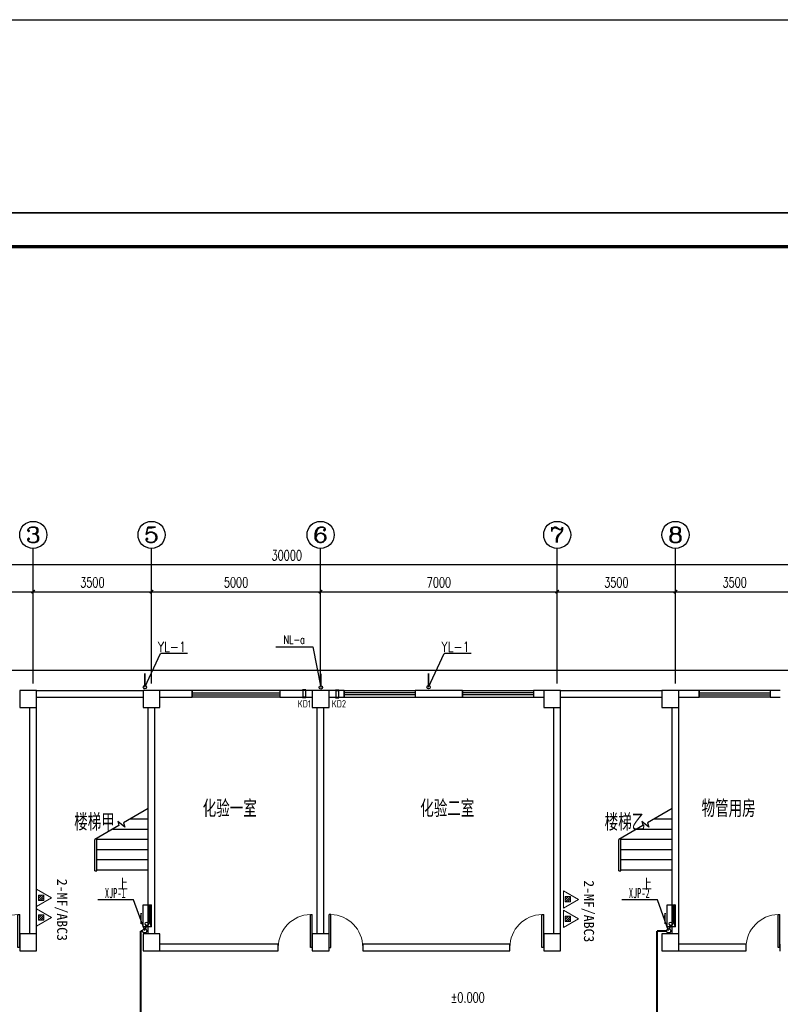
# Model space of a CAD drawing. Extents: x 687841 to 771941, y 252015 to 732780.
# Tile 55 of 98: x 718899 to 741399, y 548440 to 577558. Entities that reach past the tile are written whole.
import ezdxf
from ezdxf.enums import TextEntityAlignment as Align

# ---------------------------------------------------------------- set-up
doc = ezdxf.new("R2010")
doc.units = 0
doc.header["$LTSCALE"] = 1000
doc.header["$MEASUREMENT"] = 0
doc.layers.get('0').update_dxf_attribs({"linetype": 'CONTINUOUS'})
doc.layers.get('Defpoints').update_dxf_attribs({"linetype": 'CONTINUOUS'})
for name, color, linetype in [('1裙房给排水', 52, 'CONTINUOUS'), ('AXIS', 3, 'CONTINUOUS'), ('AXIS_TEXT', 7, 'CONTINUOUS'), ('BZ', 40, 'CONTINUOUS'), ('COLUMN', 9, 'CONTINUOUS'), ('DIM_SYMB', 3, 'CONTINUOUS'), ('DIM_雨水', 3, 'CONTINUOUS'), ('LATRINE', 6, 'CONTINUOUS'), ('Mb-text', 7, 'CONTINUOUS'), ('PIPE-污废水管', 40, 'CONTINUOUS'), ('PIPE-雨水', 4, 'TG_Y'), ('PUB_TEXT', 7, 'CONTINUOUS'), ('PUB_TITLE', 4, 'CONTINUOUS'), ('STAIR', 3, 'CONTINUOUS'), ('WALL', 2, 'CONTINUOUS'), ('WINDOW', 4, 'CONTINUOUS'), ('WS', 6, 'CONTINUOUS'), ('建筑轮廓', 2, 'CONTINUOUS'), ('水管', 6, 'CONTINUOUS'), ('消防管道及消火栓', 1, 'CONTINUOUS'), ('空调管', 8, 'CONTINUOUS'), ('给水排水', 7, 'CONTINUOUS')]:
    doc.layers.add(name, color=color, linetype=linetype)
doc.layers.add('EQUIP_消防', color=150, linetype='CONTINUOUS', lineweight=13)
doc.styles.add('_HZTXT', font='txt.shx', dxfattribs={"width": 0.8, "bigfont": 'HZTXT.shx'})
doc.styles.add('_TCH_AXIS', font='COMPLEX', dxfattribs={"bigfont": 'GBCBIG'})
doc.styles.add('_TCH_DIM', font='SIMPLEX', dxfattribs={"bigfont": 'GBCBIG'})
doc.styles.add('_TCH_DIM_T3', font='SIMPLEX', dxfattribs={"width": 0.705882, "bigfont": 'GBCBIG'})
doc.styles.add('_TWT_PIPEDN', font='SIMPLEX', dxfattribs={"width": 0.8, "height": 3.5, "bigfont": 'HZTXT'})
doc.styles.add('COMPLEX', font='COMPLEX')
doc.styles.add('H_HZTXT', font='syszb.shx', dxfattribs={"width": 0.85, "bigfont": 'hztxt.shx'})
doc.styles.add('ROMANS', font='romans', dxfattribs={"width": 0.7})
doc.styles.add('TG_LINETYPE', font='ROMAND', dxfattribs={"height": 2.5, "bigfont": 'HZTXT'})
doc.styles.add('YYS-ST', font='txt', dxfattribs={"width": 0.6})
doc.styles.add('宋体', font='txt', dxfattribs={"width": 0.8})
doc.linetypes.add('TG_Y', pattern='A,2,-0.3,["Y",TG_LINETYPE,S=0.1,R=0,X=-0.23,Y=-0.15],0', length=2.3)
doc.dimstyles.new('_TCH_ARCH&&100', dxfattribs={"dimtxt": 297.5, "dimasz": 100, "dimexe": 250, "dimexo": 300, "dimgap": 126.25, "dimtad": 1, "dimdec": 0, "dimzin": 0, "dimdsep": 46, "dimtxsty": '_TCH_DIM_T3', "dimblk": 'ARCHTICK', "dimcen": 0.09, "dimclrt": 7, "dimazin": 2, "dimtfac": 1, "dimtdec": 0, "dimtix": 1, "dimtmove": 2, "dimatfit": 3, "dimldrblk": 'ARCHTICK', "dimfxl": 1, "dimtolj": 1, "dimtzin": 0, "dimarcsym": 0})

# ---------------------------------------------------------------- blocks, each defined once
blk = doc.blocks.new('D')
at = {"layer": '空调管'}
for p, q in [((1550605, -70989), (1550615, -71004)), ((1550705, -70989), (1550605, -70989)), ((1550615, -71204), (1550615, -71004)), ((1550695, -71004), (1550615, -71004)), ((1550705, -70989), (1550695, -71004)), ((1550695, -71204), (1550695, -71004)), ((1550605, -71219), (1550615, -71204)), ((1550705, -71219), (1550605, -71219)), ((1550695, -71204), (1550615, -71204)), ((1550705, -71219), (1550695, -71204))]:
    blk.add_line(p, q, dxfattribs=at)
blk = doc.blocks.new('SFHDGH')
at = {"layer": '建筑轮廓', "xscale": -1, "rotation": 180}
for p in [(-1512341, -64597), (-1517614, -81797), (-1504464, -81797)]:
    blk.add_blockref('D', p, dxfattribs=at)
at = {"layer": '建筑轮廓'}
for p, rotation in [((1589944, -64597), 179.9999999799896), ((93905, 1546922), 269.9999999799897)]:
    blk.add_blockref('D', p, dxfattribs=dict(at, rotation=rotation))
at = {"layer": 'Mb-text', "style": 'H_HZTXT', "width": 0.85}
for s, rotation, p in [('KD1', 360, (38125, 6104)), ('KD2', 0, (39132, 6104)), ('KD2', 0, (22978, -3857)), ('KD2', 0, (32962, -10371)), ('KD1', 0, (46112, -10371))]:
    blk.add_text(s, height=216, rotation=rotation, dxfattribs=at).set_placement(p)
blk = doc.blocks.new('_ArchTick')
at = {"color": 0, "linetype": 'ByBlock', "const_width": 0.4}
blk.add_lwpolyline([(-0.5, -0.5), (0.5, 0.5)], dxfattribs=at)
blk = doc.blocks.new('*D177')
at = {"layer": 'AXIS', "color": 0, "lineweight": -2}
for p, q in [((715299, 559752), (715299, 560893)), ((719299, 559752), (719299, 560893)), ((715299, 560643), (719299, 560643))]:
    blk.add_line(p, q, dxfattribs=at)
at = {"layer": 'Defpoints', "color": 0}
for p in [(719299, 560643), (715299, 559452), (719299, 559452)]:
    blk.add_point(p, dxfattribs=at)
at = {"layer": 'AXIS', "color": 0, "lineweight": -2, "xscale": 100, "yscale": 100, "zscale": 100, "rotation": 180}
blk.add_blockref('_ArchTick', (715299, 560643), dxfattribs=at)
at = {"layer": 'AXIS', "color": 0, "lineweight": -2, "xscale": 100, "yscale": 100, "zscale": 100}
blk.add_blockref('_ArchTick', (719299, 560643), dxfattribs=at)
at = {"layer": 'AXIS', "color": 7, "insert": (717299, 560918), "char_height": 297.5, "attachment_point": 5, "style": '_TCH_DIM_T3'}
blk.add_mtext('\\A1;4000', dxfattribs=at)
blk = doc.blocks.new('*D178')
at = {"layer": 'AXIS', "color": 0, "lineweight": -2}
for p, q in [((719299, 559752), (719299, 560893)), ((722799, 559752), (722799, 560893)), ((719299, 560643), (722799, 560643))]:
    blk.add_line(p, q, dxfattribs=at)
at = {"layer": 'Defpoints', "color": 0}
for p in [(722799, 560643), (719299, 559452), (722799, 559452)]:
    blk.add_point(p, dxfattribs=at)
at = {"layer": 'AXIS', "color": 0, "lineweight": -2, "xscale": 100, "yscale": 100, "zscale": 100, "rotation": 180}
blk.add_blockref('_ArchTick', (719299, 560643), dxfattribs=at)
at = {"layer": 'AXIS', "color": 0, "lineweight": -2, "xscale": 100, "yscale": 100, "zscale": 100}
blk.add_blockref('_ArchTick', (722799, 560643), dxfattribs=at)
at = {"layer": 'AXIS', "color": 7, "insert": (721049, 560918), "char_height": 297.5, "attachment_point": 5, "style": '_TCH_DIM_T3'}
blk.add_mtext('\\A1;3500', dxfattribs=at)
blk = doc.blocks.new('*D179')
at = {"layer": 'AXIS', "color": 0, "lineweight": -2}
for p, q in [((722799, 559752), (722799, 560893)), ((727799, 559752), (727799, 560893)), ((722799, 560643), (727799, 560643))]:
    blk.add_line(p, q, dxfattribs=at)
at = {"layer": 'Defpoints', "color": 0}
for p in [(727799, 560643), (722799, 559452), (727799, 559452)]:
    blk.add_point(p, dxfattribs=at)
at = {"layer": 'AXIS', "color": 0, "lineweight": -2, "xscale": 100, "yscale": 100, "zscale": 100, "rotation": 180}
blk.add_blockref('_ArchTick', (722799, 560643), dxfattribs=at)
at = {"layer": 'AXIS', "color": 0, "lineweight": -2, "xscale": 100, "yscale": 100, "zscale": 100}
blk.add_blockref('_ArchTick', (727799, 560643), dxfattribs=at)
at = {"layer": 'AXIS', "color": 7, "insert": (725299, 560918), "char_height": 297.5, "attachment_point": 5, "style": '_TCH_DIM_T3'}
blk.add_mtext('\\A1;5000', dxfattribs=at)
blk = doc.blocks.new('*D180')
at = {"layer": 'AXIS', "color": 0, "lineweight": -2}
for p, q in [((727799, 559752), (727799, 560893)), ((734799, 559752), (734799, 560893)), ((727799, 560643), (734799, 560643))]:
    blk.add_line(p, q, dxfattribs=at)
at = {"layer": 'Defpoints', "color": 0}
for p in [(734799, 560643), (727799, 559452), (734799, 559452)]:
    blk.add_point(p, dxfattribs=at)
at = {"layer": 'AXIS', "color": 0, "lineweight": -2, "xscale": 100, "yscale": 100, "zscale": 100, "rotation": 180}
blk.add_blockref('_ArchTick', (727799, 560643), dxfattribs=at)
at = {"layer": 'AXIS', "color": 0, "lineweight": -2, "xscale": 100, "yscale": 100, "zscale": 100}
blk.add_blockref('_ArchTick', (734799, 560643), dxfattribs=at)
at = {"layer": 'AXIS', "color": 7, "insert": (731299, 560918), "char_height": 297.5, "attachment_point": 5, "style": '_TCH_DIM_T3'}
blk.add_mtext('\\A1;7000', dxfattribs=at)
blk = doc.blocks.new('*D181')
at = {"layer": 'AXIS', "color": 0, "lineweight": -2}
for p, q in [((734799, 559752), (734799, 560893)), ((738299, 559752), (738299, 560893)), ((734799, 560643), (738299, 560643))]:
    blk.add_line(p, q, dxfattribs=at)
at = {"layer": 'Defpoints', "color": 0}
for p in [(738299, 560643), (734799, 559452), (738299, 559452)]:
    blk.add_point(p, dxfattribs=at)
at = {"layer": 'AXIS', "color": 0, "lineweight": -2, "xscale": 100, "yscale": 100, "zscale": 100, "rotation": 180}
blk.add_blockref('_ArchTick', (734799, 560643), dxfattribs=at)
at = {"layer": 'AXIS', "color": 0, "lineweight": -2, "xscale": 100, "yscale": 100, "zscale": 100}
blk.add_blockref('_ArchTick', (738299, 560643), dxfattribs=at)
at = {"layer": 'AXIS', "color": 7, "insert": (736549, 560918), "char_height": 297.5, "attachment_point": 5, "style": '_TCH_DIM_T3'}
blk.add_mtext('\\A1;3500', dxfattribs=at)
blk = doc.blocks.new('*D182')
at = {"layer": 'AXIS', "color": 0, "lineweight": -2}
for p, q in [((738299, 559752), (738299, 560893)), ((741799, 559752), (741799, 560893)), ((738299, 560643), (741799, 560643))]:
    blk.add_line(p, q, dxfattribs=at)
at = {"layer": 'Defpoints', "color": 0}
for p in [(741799, 560643), (738299, 559452), (741799, 559452)]:
    blk.add_point(p, dxfattribs=at)
at = {"layer": 'AXIS', "color": 0, "lineweight": -2, "xscale": 100, "yscale": 100, "zscale": 100, "rotation": 180}
blk.add_blockref('_ArchTick', (738299, 560643), dxfattribs=at)
at = {"layer": 'AXIS', "color": 0, "lineweight": -2, "xscale": 100, "yscale": 100, "zscale": 100}
blk.add_blockref('_ArchTick', (741799, 560643), dxfattribs=at)
at = {"layer": 'AXIS', "color": 7, "insert": (740049, 560918), "char_height": 297.5, "attachment_point": 5, "style": '_TCH_DIM_T3'}
blk.add_mtext('\\A1;3500', dxfattribs=at)
blk = doc.blocks.new('*D183')
at = {"layer": 'AXIS', "color": 0, "lineweight": -2}
for p, q in [((711799, 559752), (711799, 561693)), ((741799, 559752), (741799, 561693)), ((711799, 561443), (741799, 561443))]:
    blk.add_line(p, q, dxfattribs=at)
at = {"layer": 'Defpoints', "color": 0}
for p in [(741799, 561443), (711799, 559452), (741799, 559452)]:
    blk.add_point(p, dxfattribs=at)
at = {"layer": 'AXIS', "color": 0, "lineweight": -2, "xscale": 100, "yscale": 100, "zscale": 100, "rotation": 180}
blk.add_blockref('_ArchTick', (711799, 561443), dxfattribs=at)
at = {"layer": 'AXIS', "color": 0, "lineweight": -2, "xscale": 100, "yscale": 100, "zscale": 100}
blk.add_blockref('_ArchTick', (741799, 561443), dxfattribs=at)
at = {"layer": 'AXIS', "color": 7, "insert": (726799, 561718), "char_height": 297.5, "attachment_point": 5, "style": '_TCH_DIM_T3'}
blk.add_mtext('\\A1;30000', dxfattribs=at)
blk = doc.blocks.new('$DorLib2D$00000001')
for p, q in [((0.45, 0.975), (0.5, 0.975)), ((0.45, 0), (0.45, 0.975)), ((0.5, 0), (0.5, 0.975)), ((0.5, 0), (0.45, 0))]:
    blk.add_line(p, q)
at = {"lineweight": 13}
blk.add_arc((0.475, 0), 0.975, 91.4693, 180, dxfattribs=at)
blk = doc.blocks.new('_FZHK')
blk.add_lwpolyline([(-0.5, -0.5), (0.5, -0.5), (0.5, 0.5), (-0.5, 0.5)], close=True)
blk = doc.blocks.new('$TCHSYS$WIN2D')
for p, q in [((-0.5, 0.5), (0.5, 0.5)), ((-0.5, 0.5), (-0.5, -0.5)), ((0.5, 0.5), (0.5, -0.5)), ((0.5, 0.167), (-0.5, 0.167)), ((0.5, -0.167), (-0.5, -0.167)), ((-0.5, -0.5), (0.5, -0.5))]:
    blk.add_line(p, q)
blk = doc.blocks.new('_AXISO')
blk.add_circle((0, 0), 0.5)
at = {"layer": 'AXIS_TEXT', "style": 'COMPLEX', "width": 1.041667}
blk.add_attdef('A', text='', height=0.56, dxfattribs=at).set_placement((-0.25, -0.28), (0.25, -0.28), align=Align.FIT)
blk = doc.blocks.new('A$C474C2838')
at = {"layer": '1裙房给排水'}
for p, q in [((0, 0), (0, 316)), ((0, 316), (31, 185)), ((31, 185), (0, 185))]:
    blk.add_line(p, q, dxfattribs=at)
blk = doc.blocks.new('A$C6F7A4671')
at = {"layer": '1裙房给排水'}
h = blk.add_hatch(dxfattribs=at)
h.set_pattern_fill('ANSI31', color=256, style=0)
h.set_pattern_definition([(45, (-468663.2591, 249618.2834), (-1.122532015, 1.122532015), [])])
h.paths.add_polyline_path([(650, 0), (650, 85), (229, 85), (0, 0)])
for p, q in [((0, 243), (650, 243)), ((0, 0), (0, 243))]:
    blk.add_line(p, q, dxfattribs=at)
at = {"layer": 'BZ'}
for p, q in [((0, 0), (229, 85)), ((229, 85), (650, 85)), ((650, 243), (650, 0)), ((0, 0), (650, 0))]:
    blk.add_line(p, q, dxfattribs=at)
at = {"layer": '1裙房给排水', "xscale": -1, "rotation": 270}
blk.add_blockref('A$C474C2838', (85, 302, 103171), dxfattribs=at)
blk = doc.blocks.new('wrtgtg')
at = {"layer": 'PUB_TITLE'}
blk.add_line((-75296, 53559), (8804, 53559), dxfattribs=at)
blk.add_lwpolyline([(-75296, -5841), (8804, -5841), (8804, 53559), (-75296, 53559)], close=True, dxfattribs=at)
at = {"layer": 'PUB_TITLE', "const_width": 100}
blk.add_lwpolyline([(-72796, -4841), (7804, -4841), (7804, 52559), (-72796, 52559)], close=True, dxfattribs=at)

msp = doc.modelspace()

# ---------------------------------------------------------------- hatches: boundary and pattern name
at = {"layer": 'EQUIP_消防'}
h = msp.add_hatch(dxfattribs=at)
h.set_pattern_fill('ANSI31', color=256, scale=349.056, angle=-90, style=0)
h.set_pattern_definition([(45, (732157.006, 553840.33), (30.85248, -30.85248), [])])
h.paths.add_polyline_path([(719609.4, 551664.9), (719609.4, 551510.7), (719455.2, 551510.7), (719455.2, 551664.9)])
h = msp.add_hatch(dxfattribs=at)
h.set_pattern_fill('ANSI31', color=256, scale=349.056, angle=-90, style=0)
h.set_pattern_definition([(45, (747739.78, 553798.946), (30.85248, -30.85248), [])])
h.paths.add_polyline_path([(735192.2, 551623.6), (735192.2, 551469.3), (735038, 551469.3), (735038, 551623.6)])
h = msp.add_hatch(dxfattribs=at)
h.set_pattern_fill('ANSI31', color=256, scale=349.056, angle=-90, style=0)
h.set_pattern_definition([(45, (732157.006, 553260.443), (30.85248, -30.85248), [])])
h.paths.add_polyline_path([(719609.4, 551085.1), (719609.4, 550930.8), (719455.2, 550930.8), (719455.2, 551085.1)])
h = msp.add_hatch(dxfattribs=at)
h.set_pattern_fill('ANSI31', color=256, scale=349.056, angle=-90, style=0)
h.set_pattern_definition([(45, (747739.78, 553219.06), (30.85248, -30.85248), [])])
h.paths.add_polyline_path([(735192.2, 551043.7), (735192.2, 550889.5), (735038, 550889.5), (735038, 551043.7)])

# ---------------------------------------------------------------- linework, layer by layer
at = {"layer": '1裙房给排水'}
for centre in [(722659.7, 550823.2), (738159.7, 550823.2)]:
    msp.add_circle(centre, 50, dxfattribs=at)
at = {"layer": 'AXIS'}
for p, q in [((719298.6, 557922.9), (719298.6, 561922.9)), ((722798.6, 557922.9), (722798.6, 561922.9)), ((727798.6, 557922.9), (727798.6, 561922.9)), ((734798.6, 557922.9), (734798.6, 561922.9)), ((738298.6, 557922.9), (738298.6, 561922.9))]:
    msp.add_line(p, q, dxfattribs=at)
at = {"layer": 'DIM_SYMB'}
for points in [[(721911.1, 552271.8, 0, 0, 0), (721911.1, 553321.8, 80, 0, 0), (721911.1, 553621.8, 0, 0, 0)], [(737411.1, 552271.8, 0, 0, 0), (737411.1, 553321.8, 80, 0, 0), (737411.1, 553621.8, 0, 0, 0)]]:
    msp.add_lwpolyline(points, format="xyseb", dxfattribs=at)
at = {"layer": 'DIM_雨水', "color": 6}
for p, q in [((722603.4, 557818.8), (723062.2, 558817.4)), ((723862.2, 558817.4), (723062.2, 558817.4)), ((723862.2, 558817.4), (723062.2, 558817.4)), ((730993.4, 557818.8), (731452.1, 558817.4)), ((732252.1, 558817.4), (731452.1, 558817.4)), ((732252.1, 558817.4), (731452.1, 558817.4))]:
    msp.add_line(p, q, dxfattribs=at)
at = {"layer": 'EQUIP_消防'}
for points in [[(719843.4, 551585.2), (719398.6, 551328.4), (719398.6, 551842.1)], [(735426.2, 551543.8), (734981.4, 551287), (734981.4, 551800.7)], [(719609.4, 551510.7), (719609.4, 551664.9), (719455.2, 551664.9), (719455.2, 551510.7)], [(735192.2, 551469.3), (735192.2, 551623.6), (735038, 551623.6), (735038, 551469.3)], [(719843.4, 551005.3), (719398.6, 550748.5), (719398.6, 551262.2)], [(735426.2, 550963.9), (734981.4, 550707.1), (734981.4, 551220.8)], [(719609.4, 550930.8), (719609.4, 551085.1), (719455.2, 551085.1), (719455.2, 550930.8)], [(735192.2, 550889.5), (735192.2, 551043.7), (735038, 551043.7), (735038, 550889.5)]]:
    msp.add_lwpolyline(points, close=True, dxfattribs=at)
at = {"layer": 'LATRINE'}
msp.add_lwpolyline([(711098.6, 550121.8), (711098.6, 558321.8), (742498.6, 558321.8), (742498.6, 550421.8)], dxfattribs=at)
at = {"layer": 'PIPE-雨水', "linetype": 'TG_Y', "const_width": 50}
for points in [[(722603.4, 557868.8), (722603.4, 558230.4)], [(727806, 557860), (727806, 558221.6)], [(730993.4, 557868.8), (730993.4, 558230.4)]]:
    msp.add_lwpolyline(points, dxfattribs=at)
at = {"layer": 'STAIR'}
for p, q in [((722698.6, 554226.5), (721971.6, 553806.7)), ((722690.5, 554221.8), (722698.6, 554221.8)), ((722698.6, 552421.8), (722698.6, 554226.5)), ((738198.6, 554226.5), (737471.6, 553806.7)), ((738190.5, 554221.8), (738198.6, 554221.8)), ((738198.6, 552421.8), (738198.6, 554226.5)), ((722006.5, 553676.3), (721800.5, 553849.2)), ((721800.5, 553849.2), (721833.3, 553726.9)), ((722170.9, 553921.8), (722698.6, 553921.8)), ((737506.5, 553676.3), (737300.5, 553849.2)), ((737300.5, 553849.2), (737333.3, 553726.9)), ((737670.9, 553921.8), (738198.6, 553921.8)), ((721833.3, 553726.9), (721123.6, 553317.1)), ((721651.3, 553621.8), (722698.6, 553621.8)), ((721971.6, 553806.7), (722006.5, 553676.3)), ((737333.3, 553726.9), (736623.6, 553317.1)), ((737151.3, 553621.8), (738198.6, 553621.8)), ((737471.6, 553806.7), (737506.5, 553676.3)), ((721123.6, 552421.8), (721123.6, 553317.1)), ((721123.6, 552391.8), (721123.6, 553317.1)), ((721183.6, 552391.8), (721183.6, 553351.8)), ((721183.6, 553321.8), (722698.6, 553321.8)), ((736623.6, 552421.8), (736623.6, 553317.1)), ((736623.6, 552391.8), (736623.6, 553317.1)), ((736683.6, 552391.8), (736683.6, 553351.8)), ((736683.6, 553321.8), (738198.6, 553321.8)), ((721183.6, 553021.8), (722698.6, 553021.8)), ((736683.6, 553021.8), (738198.6, 553021.8)), ((721183.6, 552721.8), (722698.6, 552721.8)), ((736683.6, 552721.8), (738198.6, 552721.8)), ((721123.6, 552391.8), (721183.6, 552391.8)), ((721183.6, 552421.8), (722698.6, 552421.8)), ((736623.6, 552391.8), (736683.6, 552391.8)), ((736683.6, 552421.8), (738198.6, 552421.8))]:
    msp.add_line(p, q, dxfattribs=at)
at = {"layer": 'WALL'}
for p, q in [((719398.6, 557721.8), (722548.6, 557721.8)), ((723998.6, 557721.8), (723048.6, 557721.8)), ((723998.6, 557521.8), (723998.6, 557721.8)), ((727548.6, 557721.8), (726598.6, 557721.8)), ((726598.6, 557721.8), (726598.6, 557521.8)), ((728498.6, 557721.8), (728048.6, 557721.8)), ((728498.6, 557521.8), (728498.6, 557721.8)), ((731998.6, 557721.8), (730598.6, 557721.8)), ((730598.6, 557721.8), (730598.6, 557521.8)), ((731998.6, 557521.8), (731998.6, 557721.8)), ((734398.6, 557721.8), (734098.6, 557721.8)), ((734098.6, 557721.8), (734098.6, 557521.8)), ((734898.6, 557721.8), (737898.6, 557721.8)), ((738998.6, 557721.8), (738398.6, 557721.8)), ((738998.6, 557521.8), (738998.6, 557721.8)), ((741398.6, 557721.8), (741098.6, 557721.8)), ((741098.6, 557721.8), (741098.6, 557521.8)), ((719398.6, 557521.8), (722548.6, 557521.8)), ((723048.6, 557521.8), (723998.6, 557521.8)), ((726598.6, 557521.8), (727548.6, 557521.8)), ((728048.6, 557521.8), (728498.6, 557521.8)), ((730598.6, 557521.8), (731998.6, 557521.8)), ((734098.6, 557521.8), (734398.6, 557521.8)), ((734898.6, 557521.8), (737898.6, 557521.8)), ((738398.6, 557521.8), (738998.6, 557521.8)), ((741098.6, 557521.8), (741398.6, 557521.8)), ((719198.6, 550521.8), (719198.6, 557221.8)), ((719398.6, 550521.8), (719398.6, 557221.8)), ((722698.6, 550521.8), (722698.6, 557221.8)), ((722898.6, 550521.8), (722898.6, 557221.8)), ((727698.6, 550521.8), (727698.6, 557221.8)), ((727898.6, 550521.8), (727898.6, 557221.8)), ((734698.6, 550521.8), (734698.6, 557221.8)), ((734898.6, 550521.8), (734898.6, 557221.8)), ((738198.6, 550521.8), (738198.6, 557221.8)), ((738398.6, 550521.8), (738398.6, 557221.8)), ((726548.6, 550221.8), (723048.6, 550221.8)), ((726548.6, 550021.8), (726548.6, 550221.8)), ((733398.6, 550221.8), (729048.6, 550221.8)), ((729048.6, 550221.8), (729048.6, 550021.8)), ((733398.6, 550021.8), (733398.6, 550221.8)), ((740386, 550221.8), (738398.6, 550221.8)), ((740386, 550021.8), (740386, 550221.8)), ((741398.6, 550221.8), (741386, 550221.8)), ((741386, 550221.8), (741386, 550021.8)), ((723048.6, 550021.8), (726548.6, 550021.8)), ((729048.6, 550021.8), (733398.6, 550021.8)), ((738398.6, 550021.8), (740386, 550021.8)), ((741386, 550021.8), (741398.6, 550021.8))]:
    msp.add_line(p, q, dxfattribs=at)
at = {"layer": 'WS'}
for p, q in [((726476.4, 559008.1), (727571.9, 559008.1)), ((727571.9, 559008.1), (727806, 557810))]:
    msp.add_line(p, q, dxfattribs=at)
msp.add_circle((727806, 557810), 50, dxfattribs=at)
at = {"layer": '水管', "linetype": 'ByBlock', "lineweight": -3}
for centre in [(722603.4, 557818.8), (730993.4, 557818.8)]:
    msp.add_circle(centre, 50, dxfattribs=at)
at = {"layer": '消防管道及消火栓', "color": 0}
for p, q in [((722269.6, 551531.8), (721205.8, 551531.8)), ((737769.6, 551531.8), (736705.8, 551531.8))]:
    msp.add_line(p, q, dxfattribs=at)
at = {"layer": '消防管道及消火栓', "linetype": 'Continuous', "ltscale": 0.5, "const_width": 60}
for points in [[(722479.6, 550609.3), (722479.6, 538911.2)], [(722535.8, 550609.3), (722479.6, 550609.3)], [(722645.4, 550775.3), (722613, 550666.8)], [(737751.6, 550609.3), (737751.6, 538911.2)], [(738035.8, 550609.3), (737751.6, 550609.3)], [(738145.4, 550775.3), (738113, 550666.8)]]:
    msp.add_lwpolyline(points, dxfattribs=at)
at = {"layer": '消防管道及消火栓', "color": 0}
for centre in [(722595.8, 550609.3), (738095.8, 550609.3)]:
    msp.add_circle(centre, 60, dxfattribs=at)
at = {"layer": '给水排水'}
for p, q in [((722595.8, 550609.3), (722269.6, 551531.8)), ((738095.8, 550609.3), (737769.6, 551531.8))]:
    msp.add_line(p, q, dxfattribs=at)

# ---------------------------------------------------------------- block references
for p in [(763136.5, 583399.2), (763136.5, 518290.6)]:
    msp.add_blockref('wrtgtg', p)
at = {"layer": 'AXIS'}
ref = msp.add_blockref('_AXISO', (719298.6, 562322.9), dxfattribs=dict(at, xscale=800, yscale=800, zscale=800))
ref.add_attrib('A', '3', dxfattribs={"layer": 'AXIS_TEXT', "height": 452.5, "style": '_TCH_AXIS', "width": 1.5}).set_placement((719072.3, 562096.6), (719524.9, 562096.6), align=Align.FIT)
ref = msp.add_blockref('_AXISO', (722798.6, 562322.9), dxfattribs=dict(at, xscale=800, yscale=800, zscale=800))
ref.add_attrib('A', '5', dxfattribs={"layer": 'AXIS_TEXT', "height": 452.5, "style": '_TCH_AXIS', "width": 1.5}).set_placement((722572.3, 562096.6), (723024.9, 562096.6), align=Align.FIT)
ref = msp.add_blockref('_AXISO', (727798.6, 562322.9), dxfattribs=dict(at, xscale=800, yscale=800, zscale=800))
ref.add_attrib('A', '6', dxfattribs={"layer": 'AXIS_TEXT', "height": 452.5, "style": '_TCH_AXIS', "width": 1.5}).set_placement((727572.3, 562096.6), (728024.9, 562096.6), align=Align.FIT)
ref = msp.add_blockref('_AXISO', (734798.6, 562322.9), dxfattribs=dict(at, xscale=800, yscale=800, zscale=800))
ref.add_attrib('A', '7', dxfattribs={"layer": 'AXIS_TEXT', "height": 452.5, "style": '_TCH_AXIS', "width": 1.5}).set_placement((734572.3, 562096.6), (735024.9, 562096.6), align=Align.FIT)
ref = msp.add_blockref('_AXISO', (738298.6, 562322.9), dxfattribs=dict(at, xscale=800, yscale=800, zscale=800))
ref.add_attrib('A', '8', dxfattribs={"layer": 'AXIS_TEXT', "height": 452.5, "style": '_TCH_AXIS', "width": 1.5}).set_placement((738072.3, 562096.6), (738524.9, 562096.6), align=Align.FIT)
at = {"layer": 'BZ', "rotation": 90}
for p in [(722798.6, 550732.9), (738298.6, 550732.9)]:
    msp.add_blockref('A$C6F7A4671', p, dxfattribs=at)
at = {"layer": 'COLUMN', "xscale": 500, "yscale": 500, "zscale": 500}
for p in [(719148.6, 557471.8), (722798.6, 557471.8), (727798.6, 557471.8), (734648.6, 557471.8), (738148.6, 557471.8), (719148.6, 550271.8), (722798.6, 550271.8), (727798.6, 550271.8), (734648.6, 550271.8), (738148.6, 550271.8)]:
    msp.add_blockref('_FZHK', p, dxfattribs=at)
at = {"layer": 'WALL'}
msp.add_blockref('SFHDGH', (688997.2, 551115.5), dxfattribs=at)
at = {"layer": 'WINDOW'}
for name, p, xscale, yscale, zscale in [('$TCHSYS$WIN2D', (725298.6, 557621.8), -2600, 200, -2600), ('$TCHSYS$WIN2D', (729548.6, 557621.8), 2100, 200, 2100), ('$TCHSYS$WIN2D', (733048.6, 557621.8), 2100, 200, 2100), ('$TCHSYS$WIN2D', (740048.6, 557621.8), -2100, 200, -2100), ('$DorLib2D$00000001', (718398.6, 550121.8), 1000, 1000, 1000), ('$DorLib2D$00000001', (727048.6, 550121.8), 1000, 1000, 1000), ('$DorLib2D$00000001', (728548.6, 550121.8), -1000, 1000, -1000), ('$DorLib2D$00000001', (733898.6, 550121.8), 1000, 1000, 1000), ('$DorLib2D$00000001', (740886, 550121.8), 1000, 1000, 1000)]:
    msp.add_blockref(name, p, dxfattribs=dict(at, xscale=xscale, yscale=yscale, zscale=zscale))

# ---------------------------------------------------------------- texts
at = {"layer": 'DIM_雨水', "color": 6, "style": '_TWT_PIPEDN', "width": 0.8}
for p in [(722983.2, 558862.7), (731373.1, 558862.7)]:
    msp.add_text('YL-1', height=300, dxfattribs=at).set_placement(p)
at = {"layer": 'EQUIP_消防', "style": '宋体'}
for p in [(720006.7, 552151), (735589.5, 552109.6)]:
    msp.add_text('2-MF/ABC3', height=300, rotation=270, dxfattribs=at).set_placement(p)
at = {"layer": 'PIPE-污废水管', "ltscale": 0.1, "style": 'YYS-ST', "width": 0.6}
for s, p in [('XJP-1', (721419.6, 551580, -1800)), ('XJP-2', (736919.6, 551580, -1800))]:
    msp.add_text(s, height=300, dxfattribs=at).set_placement(p)
at = {"layer": 'PUB_TEXT'}
for s, height, style, width, p in [('化验一室', 500, '_HZTXT', 0.8, (724311.8, 553976.8)), ('化验二室', 500, '_HZTXT', 0.8, (730747.1, 553976.8)), ('物管用房', 500, '_HZTXT', 0.8, (739069.8, 553976.8)), ('楼梯甲', 500, '_HZTXT', 0.8, (720511.4, 553577.8)), ('楼梯乙', 500, '_HZTXT', 0.8, (736202.8, 553572.4)), ('%%P0.000', 297.5, '_TCH_DIM', 0.705882, (731647.8, 548493))]:
    msp.add_text(s, height=height, dxfattribs=dict(at, style=style, width=width)).set_placement(p)
at = {"layer": 'PUB_TEXT', "style": '_TCH_DIM'}
for p in [(721806.8, 551821.7), (737306.8, 551821.7)]:
    msp.add_text('上', height=337.6, dxfattribs=at).set_placement(p)
at = {"layer": 'WS', "style": 'ROMANS', "width": 0.7}
msp.add_text('NL-a', height=250, dxfattribs=at).set_placement((726704.7, 559098.7, -1800))

# ---------------------------------------------------------------- dimensions: what is measured, and where the dimension line sits
at = {"layer": 'AXIS'}
for p1, p2, distance, picture, middle in [((711798.6, 559452.2), (741798.6, 559452.2), 1990.6, '*D183', (726798.6, 561717.8)), ((715298.6, 559452.2), (719298.6, 559452.2), 1190.6, '*D177', (717298.6, 560917.8)), ((719298.6, 559452.2), (722798.6, 559452.2), 1190.6, '*D178', (721048.6, 560917.8)), ((722798.6, 559452.2), (727798.6, 559452.2), 1190.6, '*D179', (725298.6, 560917.8)), ((727798.6, 559452.2), (734798.6, 559452.2), 1190.6, '*D180', (731298.6, 560917.8)), ((734798.6, 559452.2), (738298.6, 559452.2), 1190.6, '*D181', (736548.6, 560917.8)), ((738298.6, 559452.2), (741798.6, 559452.2), 1190.6, '*D182', (740048.6, 560917.8))]:
    dim = msp.add_aligned_dim(p1=p1, p2=p2, distance=distance, dimstyle='_TCH_ARCH&&100', dxfattribs=at)
    dim.commit()
    dim.dimension.update_dxf_attribs({"geometry": picture, "text_midpoint": middle})

doc.saveas('drawing.dxf')
